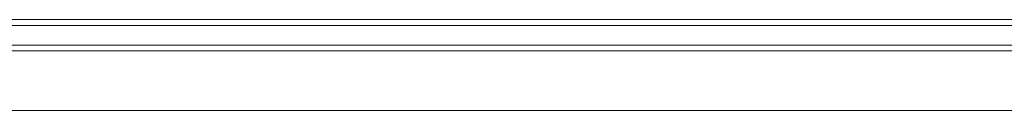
# Model space of a CAD drawing. Header units: millimetres. Extents: x 5 to 418, y 2 to 292.
# Tile 46 of 89: x 108.11 to 128.74, y 219.73 to 221.64. Entities that reach past the tile are written whole.
import ezdxf

# ---------------------------------------------------------------- set-up
doc = ezdxf.new("R2010")
doc.units = ezdxf.units.MM

msp = doc.modelspace()

# ---------------------------------------------------------------- linework, layer by layer
at = {"color": 7, "linetype": 'Continuous', "lineweight": 18}
for p, q in [((141.7967, 221.6374), (63.1418, 221.6374)), ((64.9268, 221.5168), (140.0118, 221.5168)), ((140.0118, 221.1007), (64.9268, 221.1007)), ((66.0748, 220.9791), (138.8637, 220.9791)), ((138.9693, 219.7308), (65.9693, 219.7308))]:
    msp.add_line(p, q, dxfattribs=at)

doc.saveas('drawing.dxf')
